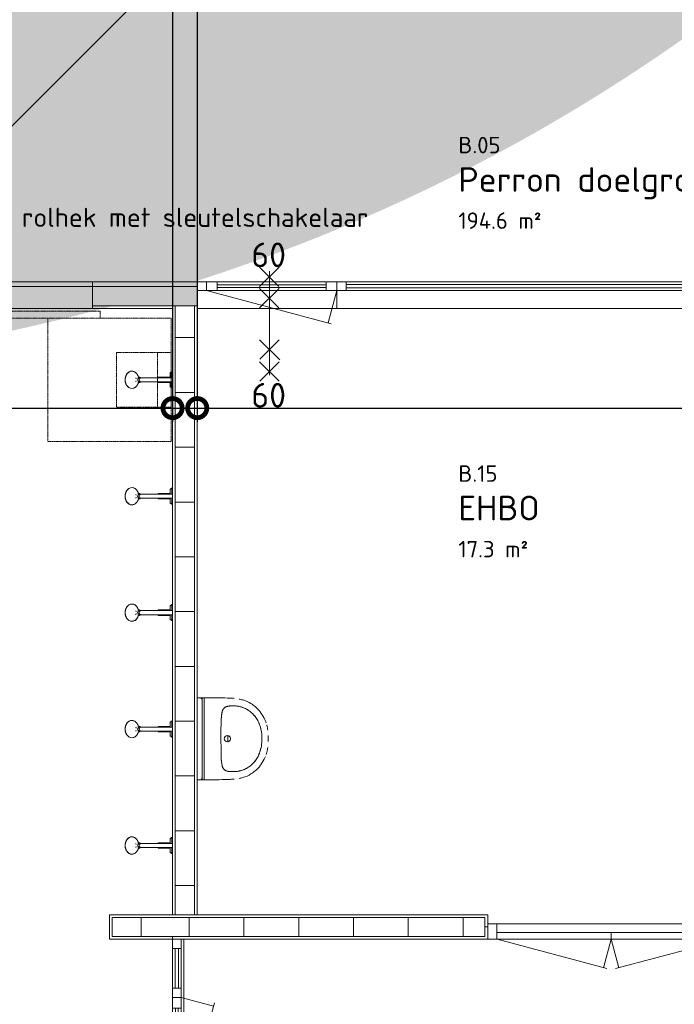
# Model space of a CAD drawing. Header units: millimetres. Extents: x 2016 to 102618, y -16590 to 68005.
# Tile 221 of 256: x 42294 to 47072, y 27026 to 34214. Entities that reach past the tile are written whole.
import ezdxf

# ---------------------------------------------------------------- set-up
doc = ezdxf.new("R2010")
doc.units = ezdxf.units.MM
doc.linetypes.add('dash 2_2', pattern=[4, 2, -2])
doc.linetypes.add('Overhead', pattern=[4, 2.5, -1.5])
for name, color, linetype, lineweight in [('A-ANNO-DIMS', 211, 'Continuous', 9), ('A-AREA-IDEN', 2, 'Continuous', 9), ('A-DETL', 90, 'Continuous', 18), ('A-DETL-GENF', 92, 'Continuous', 13), ('A-DETL-MEDM', 33, 'Continuous', 18), ('A-DOOR', 31, 'Continuous', 13), ('A-FLOR', 192, 'Continuous', 13), ('A-GENM', 13, 'Continuous', 13), ('A-GLAZ-CURT', 52, 'Continuous', 9), ('A-GLAZ-CWMG', 51, 'Continuous', 13), ('A-WALL', 113, 'Continuous', 13), ('A-WALL-FNSH', 113, 'Continuous', 25), ('A-WALL-PATT', 111, 'Continuous', 25), ('G-ANNO-TEXT', 231, 'Continuous', 9), ('I-WALL', 2, 'Continuous', 13), ('P-SANR-FIXT', 6, 'Continuous', 13)]:
    doc.layers.add(name, color=color, linetype=linetype, lineweight=lineweight)
doc.styles.add('ISOCPEUR_2', font='isocpeur.ttf', dxfattribs={"height": 180})
doc.styles.add('ISOCPEUR_3', font='isocpeur.ttf', dxfattribs={"height": 140})
doc.styles.add('ISOCPEUR_4', font='isocpeur.ttf', dxfattribs={"height": 120})
doc.dimstyles.new('00_VCS_maatvoering_1_8', dxfattribs={"dimscale": 304.8, "dimtxt": 179.276612, "dimasz": 0.918635, "dimexe": 0.328084, "dimexo": 0.0625, "dimgap": 0.164042, "dimtad": 1, "dimdec": 0, "dimzin": 0, "dimdsep": 46, "dimtxsty": 'ISOCPEUR_2', "dimblk1": 'DOTSMALL', "dimblk2": 'DOTSMALL', "dimsah": 1, "dimcen": 0.09, "dimdle": 0.328084, "dimadec": 0, "dimazin": 0, "dimtfac": 1, "dimtdec": 4, "dimtix": 1, "dimtmove": 0, "dimatfit": 3, "dimfxl": 0.328084, "dimfxlon": 1, "dimtvp": 1, "dimtolj": 1, "dimtzin": 0, "dimarcsym": 2})

# ---------------------------------------------------------------- blocks, each defined once
blk = doc.blocks.new('SHOWER_MOXIE_BLUETOOTH_17280 - MOXIE-4450684-00 Begane grond')
at = {"layer": 'P-SANR-FIXT'}
for p, q in [((105, 359.7), (105, 350)), ((111.8, 374), (118.2, 370.8)), ((131.8, 370.8), (138.2, 374)), ((145, 350), (145, 359.7)), ((91.7, 358.8), (113.9, 348)), ((110, 346.5), (110, 335.8)), ((136.1, 348), (158.3, 358.8)), ((140, 335.8), (140, 346.5)), ((110, 238.5), (110, 105)), ((140, 105), (140, 238.5)), ((105.2, 170.2), (105.2, 210.2)), ((105.2, 210.2), (109.9, 210.2)), ((109.9, 170.2), (105.2, 170.2)), ((105.2, 170.2), (105.2, 140.1)), ((105.2, 170.2), (109.9, 170.2)), ((140, 210.2), (144.9, 210.2)), ((144.8, 170.2), (140.1, 170.2)), ((140.1, 170.2), (144.8, 170.2)), ((144.9, 210.2), (144.8, 170.2)), ((144.8, 140.1), (144.8, 170.2)), ((66.5, 111.5), (66.5, 105)), ((109.9, 111.5), (66.5, 111.5)), ((75.2, 123.2), (109.8, 123.2)), ((110, 140.1), (105.2, 140.1)), ((105.2, 138.2), (105.2, 123.2)), ((105.2, 138.2), (110, 138.2)), ((108, 140.2), (108, 138.2)), ((125, 105), (110, 105)), ((140, 105), (125, 105)), ((144.8, 140.1), (140.1, 140.1)), ((140.1, 138.2), (144.8, 138.2)), ((183.5, 111.5), (140.2, 111.5)), ((140.3, 123.2), (174.8, 123.2)), ((142, 138.2), (142, 140.2)), ((144.8, 123.2), (144.8, 138.2)), ((183.5, 105), (183.5, 111.5))]:
    blk.add_line(p, q, dxfattribs=at)
at = {"layer": 'P-SANR-FIXT', "flags": 128}
for points in [[(125, 451.2), (122.5, 451.2), (119.9, 451.1), (117.4, 450.9), (114.9, 450.6), (112.4, 450.3), (109.9, 449.8), (107.5, 449.3), (105, 448.7), (102.7, 448), (100.3, 447.3), (98, 446.5), (95.7, 445.6), (93.5, 444.6), (91.3, 443.6), (89.2, 442.5), (87.1, 441.4), (85.1, 440.1), (83.2, 438.9), (81.3, 437.5), (79.5, 436.1), (77.7, 434.6), (76.1, 433.1), (74.5, 431.6), (73, 429.9), (71.6, 428.3), (70.2, 426.6), (69, 424.8), (67.8, 423), (66.8, 421.2), (66.6, 420.9)], [(183.4, 420.9), (182.3, 422.8), (181.2, 424.6), (179.9, 426.3), (178.6, 428), (177.2, 429.7), (175.7, 431.3), (174.2, 432.9), (172.5, 434.4), (170.8, 435.9), (169, 437.3), (167.1, 438.7), (165.2, 439.9), (163.2, 441.2), (161.1, 442.4), (159, 443.5), (156.9, 444.5), (154.6, 445.5), (152.4, 446.4), (150.1, 447.2), (147.7, 447.9), (145.3, 448.6), (142.9, 449.2), (140.5, 449.7), (138, 450.2), (135.5, 450.6), (133, 450.8), (130.5, 451.1), (127.9, 451.2), (125.4, 451.2), (125, 451.2)], [(80.1, 367), (78.4, 368.4), (76.7, 369.9), (75.2, 371.5), (73.7, 373.1), (72.3, 374.7), (71, 376.4), (69.8, 378.1), (68.7, 379.8), (67.6, 381.6), (67.5, 381.9)], [(93.9, 358.6), (91.7, 359.6), (89.6, 360.7), (87.6, 361.8), (85.7, 363)], [(164.2, 362.9), (162.7, 362), (160.7, 360.9), (158.6, 359.8), (156.5, 358.7)], [(182.5, 381.9), (181.5, 380.1), (180.4, 378.4), (179.2, 376.6), (177.9, 375), (176.5, 373.3), (175.1, 371.7), (173.5, 370.2), (171.9, 368.7), (170.2, 367.2)], [(105, 350), (105, 349.3), (105.1, 348.6), (105.2, 348), (105.3, 347.3), (105.4, 346.7), (105.6, 346), (105.8, 345.4), (106.1, 344.7), (106.4, 344.1), (106.7, 343.5), (107, 342.9), (107.4, 342.3), (107.8, 341.8), (108.2, 341.2), (108.6, 340.7), (109.1, 340.1), (109.6, 339.6), (110.1, 339.1)], [(110, 335.8), (110, 332.7), (110, 329.4), (110, 326), (110, 322.4), (110, 318.7), (110, 314.8), (110, 310.9), (110, 306.8), (110, 302.6), (110, 298.4), (110, 294), (110, 289.5), (110, 285), (110, 280.3), (110, 275.6), (110, 270.9), (110, 266.1), (110, 261.3), (110, 256.4), (110, 251.5), (110, 246.5), (110, 241.6), (110, 238.5)], [(125, 358.4), (124.4, 358.4), (123.8, 358.4), (123.2, 358.3), (122.7, 358.2), (122.1, 358.2), (121.5, 358.1), (120.9, 357.9), (120.4, 357.8), (119.8, 357.6), (119.2, 357.5), (118.7, 357.3), (118.2, 357.1), (117.6, 356.8), (117.1, 356.6), (116.6, 356.3), (116.1, 356.1), (115.6, 355.8), (115.2, 355.5), (114.7, 355.1), (114.3, 354.8), (113.8, 354.4), (113.6, 354.2)], [(136.4, 354.2), (136, 354.6), (135.6, 354.9), (135.1, 355.3), (134.7, 355.6), (134.2, 355.9), (133.7, 356.2), (133.2, 356.4), (132.7, 356.7), (132.2, 356.9), (131.6, 357.2), (131.1, 357.4), (130.5, 357.5), (130, 357.7), (129.4, 357.9), (128.9, 358), (128.3, 358.1), (127.7, 358.2), (127.1, 358.3), (126.5, 358.3), (126, 358.4), (125.4, 358.4), (125, 358.4)], [(140, 238.5), (140, 243.4), (140, 248.4), (140, 253.3), (140, 258.2), (140, 263.1), (140, 267.9), (140, 272.7), (140, 277.4), (140, 282.1), (140, 286.7), (140, 291.2), (140, 295.6), (140, 300), (140, 304.2), (140, 308.4), (140, 312.4), (140, 316.3), (140, 320.1), (140, 323.7), (140, 327.3), (140, 330.6), (140, 333.9), (140, 335.8)], [(140.2, 339.5), (140.8, 340), (141.2, 340.5), (141.7, 341.1), (142.1, 341.6), (142.5, 342.2), (142.9, 342.8), (143.3, 343.3), (143.6, 344), (143.9, 344.6), (144.1, 345.2), (144.3, 345.8), (144.5, 346.5), (144.7, 347.1), (144.8, 347.8), (144.9, 348.5), (145, 349.1), (145, 349.8), (145, 350)], [(66.5, 111.5), (74.6, 122.5), (75.2, 123.2)], [(174.8, 123.2), (182.9, 112.2), (183.5, 111.5)]]:
    blk.add_lwpolyline(points, dxfattribs=at)
at = {"layer": 'P-SANR-FIXT'}
for centre, major_axis, start_param, end_param in [((125, 401.3), (-63.5, 0), 4.712389, 7.442161), ((125, 401.3), (63.5, 0), 5.12421, 7.853982), ((125, 401.3), (62.6, 0), 2.917193, 2.941068), ((125, 401.3), (62.6, 0), 3.342118, 3.403978), ((125, 401.3), (39.5, 0), 4.322798, 4.381145), ((125, 348.7), (-15, 0), 4.712389, 6.283185), ((125, 348.7), (15, 0), 0, 1.570796), ((125, 401.3), (39.5, 0), 5.030399, 5.068141), ((125, 401.3), (62.6, 0), 6.020799, 6.08266), ((125, 401.3), (62.6, 0), 0.200525, 0.224399), ((125, 346.5), (-15, 0), 4.712389, 6.283185), ((125, 335.8), (-15, 0), 4.712389, 6.283185), ((125, 346.5), (-15, 0), 3.141593, 4.712389), ((125, 335.8), (15, 0), 0, 1.570796)]:
    blk.add_ellipse(centre, major_axis=major_axis, ratio=0.786454, start_param=start_param, end_param=end_param, dxfattribs=at)
blk = doc.blocks.new('SHOWER_MOXIE_BLUETOOTH_17280 - MOXIE-V235-00 Begane grond')
at = {"layer": 'P-SANR-FIXT'}
for p, q in [((105, 359.7), (105, 350)), ((111.8, 374), (118.2, 370.8)), ((131.8, 370.8), (137.8, 373.8)), ((145, 350), (145, 359.7)), ((91.7, 358.8), (113.9, 348)), ((110, 346.5), (110, 335.8)), ((136.1, 348), (158.3, 358.8)), ((140, 335.8), (140, 346.5)), ((110, 238.5), (110, 105)), ((140, 105), (140, 238.5)), ((105.2, 170.2), (105.2, 210.2)), ((105.2, 210.2), (109.9, 210.2)), ((109.9, 170.2), (105.2, 170.2)), ((105.2, 170.2), (105.2, 140.1)), ((105.2, 170.2), (109.9, 170.2)), ((140, 210.2), (144.9, 210.2)), ((144.8, 170.2), (140.1, 170.2)), ((140.1, 170.2), (144.8, 170.2)), ((144.9, 210.2), (144.8, 170.2)), ((144.8, 140.1), (144.8, 170.2)), ((66.5, 111.5), (66.5, 105)), ((109.9, 111.5), (66.5, 111.5)), ((75.2, 123.2), (109.8, 123.2)), ((110, 140.1), (105.2, 140.1)), ((105.2, 138.2), (105.2, 123.2)), ((105.2, 138.2), (110, 138.2)), ((108, 140.2), (108, 138.2)), ((125, 105), (110, 105)), ((140, 105), (125, 105)), ((144.8, 140.1), (140.1, 140.1)), ((140.1, 138.2), (144.8, 138.2)), ((183.5, 111.5), (140.2, 111.5)), ((140.3, 123.2), (174.8, 123.2)), ((142, 138.2), (142, 140.2)), ((144.8, 123.2), (144.8, 138.2)), ((183.5, 105), (183.5, 111.5))]:
    blk.add_line(p, q, dxfattribs=at)
at = {"layer": 'P-SANR-FIXT', "flags": 128}
for points in [[(125, 451.2), (122.5, 451.2), (119.9, 451.1), (117.4, 450.9), (114.9, 450.6), (112.4, 450.3), (109.9, 449.8), (107.5, 449.3), (105, 448.7), (102.7, 448), (100.3, 447.3), (98, 446.5), (95.7, 445.6), (93.5, 444.6), (91.3, 443.6), (89.2, 442.5), (87.1, 441.4), (85.1, 440.1), (83.2, 438.9), (81.3, 437.5), (79.5, 436.1), (77.7, 434.6), (76.1, 433.1), (74.5, 431.6), (73, 429.9), (71.6, 428.3), (70.2, 426.6), (69, 424.8), (67.8, 423), (66.8, 421.2), (66.6, 420.9)], [(183.4, 420.9), (182.3, 422.8), (181.2, 424.6), (179.9, 426.3), (178.6, 428), (177.2, 429.7), (175.7, 431.3), (174.2, 432.9), (172.5, 434.4), (170.8, 435.9), (169, 437.3), (167.1, 438.7), (165.2, 439.9), (163.2, 441.2), (161.1, 442.4), (159, 443.5), (156.9, 444.5), (154.6, 445.5), (152.4, 446.4), (150.1, 447.2), (147.7, 447.9), (145.3, 448.6), (142.9, 449.2), (140.5, 449.7), (138, 450.2), (135.5, 450.6), (133, 450.8), (130.5, 451.1), (127.9, 451.2), (125.4, 451.2), (125, 451.2)], [(80.1, 367), (78.4, 368.4), (76.7, 369.9), (75.2, 371.5), (73.7, 373.1), (72.3, 374.7), (71, 376.4), (69.8, 378.1), (68.7, 379.8), (67.6, 381.6), (67.5, 381.9)], [(93.9, 358.6), (91.7, 359.6), (89.6, 360.7), (87.6, 361.8), (85.7, 363)], [(164.2, 362.9), (162.7, 362), (160.7, 360.9), (158.6, 359.8), (156.5, 358.7)], [(182.5, 381.9), (181.5, 380.1), (180.4, 378.4), (179.2, 376.6), (177.9, 375), (176.5, 373.3), (175.1, 371.7), (173.5, 370.2), (171.9, 368.7), (170.2, 367.2)], [(105, 350), (105, 349.3), (105.1, 348.6), (105.2, 348), (105.3, 347.3), (105.4, 346.7), (105.6, 346), (105.8, 345.4), (106.1, 344.7), (106.4, 344.1), (106.7, 343.5), (107, 342.9), (107.4, 342.3), (107.8, 341.8), (108.2, 341.2), (108.6, 340.7), (109.1, 340.1), (109.6, 339.6), (110.1, 339.1)], [(110, 335.8), (110, 332.7), (110, 329.4), (110, 326), (110, 322.4), (110, 318.7), (110, 314.8), (110, 310.9), (110, 306.8), (110, 302.6), (110, 298.4), (110, 294), (110, 289.5), (110, 285), (110, 280.3), (110, 275.6), (110, 270.9), (110, 266.1), (110, 261.3), (110, 256.4), (110, 251.5), (110, 246.5), (110, 241.6), (110, 238.5)], [(125, 358.4), (124.4, 358.4), (123.8, 358.4), (123.2, 358.3), (122.7, 358.2), (122.1, 358.2), (121.5, 358.1), (120.9, 357.9), (120.4, 357.8), (119.8, 357.6), (119.2, 357.5), (118.7, 357.3), (118.2, 357.1), (117.6, 356.8), (117.1, 356.6), (116.6, 356.3), (116.1, 356.1), (115.6, 355.8), (115.2, 355.5), (114.7, 355.1), (114.3, 354.8), (113.8, 354.4), (113.6, 354.2)], [(136.4, 354.2), (136, 354.6), (135.6, 354.9), (135.1, 355.3), (134.7, 355.6), (134.2, 355.9), (133.7, 356.2), (133.2, 356.4), (132.7, 356.7), (132.2, 356.9), (131.6, 357.2), (131.1, 357.4), (130.5, 357.5), (130, 357.7), (129.4, 357.9), (128.9, 358), (128.3, 358.1), (127.7, 358.2), (127.1, 358.3), (126.5, 358.3), (126, 358.4), (125.4, 358.4), (125, 358.4)], [(140, 238.5), (140, 243.4), (140, 248.4), (140, 253.3), (140, 258.2), (140, 263.1), (140, 267.9), (140, 272.7), (140, 277.4), (140, 282.1), (140, 286.7), (140, 291.2), (140, 295.6), (140, 300), (140, 304.2), (140, 308.4), (140, 312.4), (140, 316.3), (140, 320.1), (140, 323.7), (140, 327.3), (140, 330.6), (140, 333.9), (140, 335.8)], [(140.2, 339.5), (140.8, 340), (141.2, 340.5), (141.7, 341.1), (142.1, 341.6), (142.5, 342.2), (142.9, 342.8), (143.3, 343.3), (143.6, 344), (143.9, 344.6), (144.1, 345.2), (144.3, 345.8), (144.5, 346.5), (144.7, 347.1), (144.8, 347.8), (144.9, 348.5), (145, 349.1), (145, 349.8), (145, 350)], [(66.5, 111.5), (74.6, 122.5), (75.2, 123.2)], [(174.8, 123.2), (182.9, 112.2), (183.5, 111.5)]]:
    blk.add_lwpolyline(points, dxfattribs=at)
at = {"layer": 'P-SANR-FIXT'}
for centre, major_axis, start_param, end_param in [((125, 401.3), (-63.5, 0), 4.712389, 7.442161), ((125, 401.3), (63.5, 0), 5.12421, 7.853982), ((125, 401.3), (62.6, 0), 2.917193, 2.941068), ((125, 401.3), (62.6, 0), 3.342118, 3.403978), ((125, 401.3), (39.5, 0), 4.322798, 4.381145), ((125, 348.7), (-15, 0), 4.712389, 6.283185), ((125, 348.7), (15, 0), 0, 1.570796), ((125, 401.3), (62.6, 0), 6.020799, 6.08266), ((125, 401.3), (62.6, 0), 0.200525, 0.224399), ((125, 346.5), (-15, 0), 4.712389, 6.283185), ((125, 335.8), (-15, 0), 4.712389, 6.283185), ((125, 346.5), (-15, 0), 3.141593, 4.712389), ((125, 335.8), (15, 0), 0, 1.570796)]:
    blk.add_ellipse(centre, major_axis=major_axis, ratio=0.786454, start_param=start_param, end_param=end_param, dxfattribs=at)
blk = doc.blocks.new('SHOWER_MOXIE_BLUETOOTH_17280 - MOXIE-V236-00 Begane grond')
at = {"layer": 'P-SANR-FIXT'}
for p, q in [((105, 359.7), (105, 350)), ((111.1, 374.3), (118.2, 370.8)), ((131.8, 370.8), (138.2, 374)), ((145, 350), (145, 359.7)), ((91.7, 358.8), (113.9, 348)), ((110, 346.5), (110, 335.8)), ((136.1, 348), (158.3, 358.8)), ((140, 335.8), (140, 346.5)), ((110, 238.5), (110, 105)), ((140, 105), (140, 238.5)), ((105.2, 170.2), (105.2, 210.2)), ((105.2, 210.2), (109.9, 210.2)), ((109.9, 170.2), (105.2, 170.2)), ((105.2, 170.2), (105.2, 140.1)), ((105.2, 170.2), (109.9, 170.2)), ((140, 210.2), (144.9, 210.2)), ((144.8, 170.2), (140.1, 170.2)), ((140.1, 170.2), (144.8, 170.2)), ((144.9, 210.2), (144.8, 170.2)), ((144.8, 140.1), (144.8, 170.2)), ((66.5, 111.5), (66.5, 105)), ((109.9, 111.5), (66.5, 111.5)), ((75.2, 123.2), (109.8, 123.2)), ((110, 140.1), (105.2, 140.1)), ((105.2, 138.2), (105.2, 123.2)), ((105.2, 138.2), (110, 138.2)), ((108, 140.2), (108, 138.2)), ((125, 105), (110, 105)), ((140, 105), (125, 105)), ((144.8, 140.1), (140.1, 140.1)), ((140.1, 138.2), (144.8, 138.2)), ((183.5, 111.5), (140.2, 111.5)), ((140.3, 123.2), (174.8, 123.2)), ((142, 138.2), (142, 140.2)), ((144.8, 123.2), (144.8, 138.2)), ((183.5, 105), (183.5, 111.5))]:
    blk.add_line(p, q, dxfattribs=at)
at = {"layer": 'P-SANR-FIXT', "flags": 128}
for points in [[(125, 451.2), (122.5, 451.2), (119.9, 451.1), (117.4, 450.9), (114.9, 450.6), (112.4, 450.3), (109.9, 449.8), (107.5, 449.3), (105, 448.7), (102.7, 448), (100.3, 447.3), (98, 446.5), (95.7, 445.6), (93.5, 444.6), (91.3, 443.6), (89.2, 442.5), (87.1, 441.4), (85.1, 440.1), (83.2, 438.9), (81.3, 437.5), (79.5, 436.1), (77.7, 434.6), (76.1, 433.1), (74.5, 431.6), (73, 429.9), (71.6, 428.3), (70.2, 426.6), (69, 424.8), (67.8, 423), (66.8, 421.2), (66.6, 420.9)], [(183.4, 420.9), (182.3, 422.8), (181.2, 424.6), (179.9, 426.3), (178.6, 428), (177.2, 429.7), (175.7, 431.3), (174.2, 432.9), (172.5, 434.4), (170.8, 435.9), (169, 437.3), (167.1, 438.7), (165.2, 439.9), (163.2, 441.2), (161.1, 442.4), (159, 443.5), (156.9, 444.5), (154.6, 445.5), (152.4, 446.4), (150.1, 447.2), (147.7, 447.9), (145.3, 448.6), (142.9, 449.2), (140.5, 449.7), (138, 450.2), (135.5, 450.6), (133, 450.8), (130.5, 451.1), (127.9, 451.2), (125.4, 451.2), (125, 451.2)], [(80.1, 367), (78.4, 368.4), (76.7, 369.9), (75.2, 371.5), (73.7, 373.1), (72.3, 374.7), (71, 376.4), (69.8, 378.1), (68.7, 379.8), (67.6, 381.6), (67.5, 381.9)], [(93.9, 358.6), (91.7, 359.6), (89.6, 360.7), (87.6, 361.8), (85.7, 363)], [(164.2, 362.9), (162.7, 362), (160.7, 360.9), (158.6, 359.8), (156.5, 358.7)], [(182.5, 381.9), (181.5, 380.1), (180.4, 378.4), (179.2, 376.6), (177.9, 375), (176.5, 373.3), (175.1, 371.7), (173.5, 370.2), (171.9, 368.7), (170.2, 367.2)], [(105, 350), (105, 349.3), (105.1, 348.6), (105.2, 348), (105.3, 347.3), (105.4, 346.7), (105.6, 346), (105.8, 345.4), (106.1, 344.7), (106.4, 344.1), (106.7, 343.5), (107, 342.9), (107.4, 342.3), (107.8, 341.8), (108.2, 341.2), (108.6, 340.7), (109.1, 340.1), (109.6, 339.6), (110.1, 339.1)], [(110, 335.8), (110, 332.7), (110, 329.4), (110, 326), (110, 322.4), (110, 318.7), (110, 314.8), (110, 310.9), (110, 306.8), (110, 302.6), (110, 298.4), (110, 294), (110, 289.5), (110, 285), (110, 280.3), (110, 275.6), (110, 270.9), (110, 266.1), (110, 261.3), (110, 256.4), (110, 251.5), (110, 246.5), (110, 241.6), (110, 238.5)], [(125, 358.4), (124.4, 358.4), (123.8, 358.4), (123.2, 358.3), (122.7, 358.2), (122.1, 358.2), (121.5, 358.1), (120.9, 357.9), (120.4, 357.8), (119.8, 357.6), (119.2, 357.5), (118.7, 357.3), (118.2, 357.1), (117.6, 356.8), (117.1, 356.6), (116.6, 356.3), (116.1, 356.1), (115.6, 355.8), (115.2, 355.5), (114.7, 355.1), (114.3, 354.8), (113.8, 354.4), (113.6, 354.2)], [(136.4, 354.2), (136, 354.6), (135.6, 354.9), (135.1, 355.3), (134.7, 355.6), (134.2, 355.9), (133.7, 356.2), (133.2, 356.4), (132.7, 356.7), (132.2, 356.9), (131.6, 357.2), (131.1, 357.4), (130.5, 357.5), (130, 357.7), (129.4, 357.9), (128.9, 358), (128.3, 358.1), (127.7, 358.2), (127.1, 358.3), (126.5, 358.3), (126, 358.4), (125.4, 358.4), (125, 358.4)], [(140, 238.5), (140, 243.4), (140, 248.4), (140, 253.3), (140, 258.2), (140, 263.1), (140, 267.9), (140, 272.7), (140, 277.4), (140, 282.1), (140, 286.7), (140, 291.2), (140, 295.6), (140, 300), (140, 304.2), (140, 308.4), (140, 312.4), (140, 316.3), (140, 320.1), (140, 323.7), (140, 327.3), (140, 330.6), (140, 333.9), (140, 335.8)], [(140.2, 339.5), (140.8, 340), (141.2, 340.5), (141.7, 341.1), (142.1, 341.6), (142.5, 342.2), (142.9, 342.8), (143.3, 343.3), (143.6, 344), (143.9, 344.6), (144.1, 345.2), (144.3, 345.8), (144.5, 346.5), (144.7, 347.1), (144.8, 347.8), (144.9, 348.5), (145, 349.1), (145, 349.8), (145, 350)], [(66.5, 111.5), (74.6, 122.5), (75.2, 123.2)], [(174.8, 123.2), (182.9, 112.2), (183.5, 111.5)]]:
    blk.add_lwpolyline(points, dxfattribs=at)
at = {"layer": 'P-SANR-FIXT'}
for centre, major_axis, start_param, end_param in [((125, 401.3), (-63.5, 0), 4.712389, 7.442161), ((125, 401.3), (63.5, 0), 5.12421, 7.853982), ((125, 401.3), (62.6, 0), 2.917193, 2.941068), ((125, 401.3), (62.6, 0), 3.342118, 3.403978), ((125, 348.7), (-15, 0), 4.712389, 6.283185), ((125, 401.3), (39.5, 0), 4.344506, 4.381145), ((125, 348.7), (15, 0), 0, 1.570796), ((125, 401.3), (39.5, 0), 5.030399, 5.068141), ((125, 401.3), (62.6, 0), 6.020799, 6.08266), ((125, 401.3), (62.6, 0), 0.200525, 0.224399), ((125, 346.5), (-15, 0), 4.712389, 6.283185), ((125, 335.8), (-15, 0), 4.712389, 6.283185), ((125, 346.5), (-15, 0), 3.141593, 4.712389), ((125, 335.8), (15, 0), 0, 1.570796)]:
    blk.add_ellipse(centre, major_axis=major_axis, ratio=0.786454, start_param=start_param, end_param=end_param, dxfattribs=at)
blk = doc.blocks.new('System Panel - 31_VCS_glas_25mm-4515599-00 Begane grond')
at = {"layer": 'A-GLAZ-CURT'}
for p, q in [((-1383, 12.5), (1383, 12.5)), ((-1383, -12.5), (-1383, 12.5)), ((1383, -12.5), (1383, 12.5)), ((1383, -12.5), (-1383, -12.5))]:
    blk.add_line(p, q, dxfattribs=at)
blk = doc.blocks.new('Rectangular Mullion - aluminium kozijn_RT62_68mm-4458262-00 Begane grond')
at = {"layer": 'A-GLAZ-CWMG'}
for p, q in [((0, 31), (-68, 31)), ((-68, 31), (-68, -31)), ((0, 31), (0, -31)), ((-68, -31), (0, -31))]:
    blk.add_line(p, q, dxfattribs=at)
blk = doc.blocks.new('Rectangular Mullion - aluminium kozijn_RT62_68mm-4515601-00 Begane grond')
at = {"layer": 'A-GLAZ-CWMG'}
for p, q in [((47442, 32300), (44676, 32300)), ((47442, 32238), (44676, 32238))]:
    blk.add_line(p, q, dxfattribs=at)
blk = doc.blocks.new('30_VCS_DO_opening - 1760 x 2380mm-4523964-00 Begane grond')
at = {"layer": 'A-DETL-GENF', "linetype": 'Overhead', "lineweight": 5}
for p, q in [((871.8, 80), (-888.2, 80)), ((-888.2, -80), (871.8, -80))]:
    blk.add_line(p, q, dxfattribs=at)
at = {"layer": 'A-DETL-MEDM'}
for p, q in [((-888.2, 80), (-888.2, -80)), ((871.8, -80), (871.8, 80))]:
    blk.add_line(p, q, dxfattribs=at)
blk = doc.blocks.new('79_VCS_PF_wastafel-60-Arco-Sphinx-300 - 79_VCS_PF_wastafel-60-Arco-Sphinx-300-V304-00 Begane grond')
at = {"layer": 'A-GENM', "lineweight": 5}
for p, q in [((-299.6, 0), (-299.6, -37)), ((-299.6, -50.2), (-299.6, -37)), ((-299.6, -70.2), (-299.6, -50.2)), ((-299.6, -50.2), (-299.6, -50.2)), ((-299.6, -50.2), (-294.6, -50.2)), ((-294.6, -50.2), (-299.6, -50.2)), ((-299.6, -79.4), (-299.6, -70.2)), ((299.1, -36.2), (-299.4, -36.2)), ((294.3, -50.2), (-294.6, -50.2)), ((299.3, -50.2), (294.3, -50.2)), ((299.3, -37), (299.3, 0)), ((299.3, -37), (299.3, -50.2)), ((299.3, -50.2), (299.3, -70.2)), ((299.3, -70.2), (299.3, -79.4)), ((-22.5, -224), (0, -224)), ((0, -224), (22.5, -224))]:
    blk.add_line(p, q, dxfattribs=at)
at = {"layer": 'A-GENM', "lineweight": 5, "flags": 128}
for points in [[(-239.5, -236), (-239.2, -232.9), (-238.8, -229.7), (-238.2, -226.6), (-237.6, -223.6), (-236.8, -220.5), (-235.8, -217.5), (-234.8, -214.5), (-233.6, -211.6), (-232.3, -208.7), (-230.9, -205.9), (-230.8, -205.6)], [(-230.8, -205.6), (-230, -204.1), (-229.1, -202.6), (-228.1, -201.1), (-227.1, -199.7), (-226, -198.3), (-224.9, -197), (-223.7, -195.7), (-222.5, -194.4), (-221.2, -193.2), (-219.9, -192.1), (-218.5, -191), (-217.1, -190), (-215.6, -189), (-214.1, -188.1), (-212.6, -187.2), (-211.1, -186.5), (-209.5, -185.7), (-207.8, -185.1), (-206.2, -184.5), (-204.5, -183.9), (-202.9, -183.5), (-201.1, -183.1), (-200.8, -183)], [(-200.8, -183), (-181.9, -179.5), (-169.3, -177.6)], [(-169.3, -177.6), (-153.9, -175.8), (-138.5, -174.7), (-128.3, -174.2)], [(-128.3, -174.2), (47, -172.6), (128, -174.2)], [(128, -174.2), (143.5, -175), (158.9, -176.4), (169, -177.6)], [(169, -177.6), (188, -180.6), (200.5, -183)], [(200.5, -183), (202.2, -183.4), (203.9, -183.8), (205.6, -184.4), (207.2, -184.9), (208.8, -185.6), (210.4, -186.3), (212, -187.1), (213.5, -187.9), (215, -188.8), (216.5, -189.8), (217.9, -190.8), (219.3, -191.9), (220.6, -193), (221.9, -194.2), (223.2, -195.4), (224.4, -196.7), (225.5, -198), (226.6, -199.4), (227.6, -200.8), (228.6, -202.3), (229.5, -203.8), (230.3, -205.3), (230.5, -205.6)], [(230.5, -205.6), (231.9, -208.4), (233.2, -211.3), (234.4, -214.2), (235.4, -217.2), (236.4, -220.2), (237.2, -223.3), (237.9, -226.3), (238.4, -229.4), (238.9, -232.6), (239.2, -235.7), (239.2, -236)], [(-239.5, -281), (-240.2, -269.4), (-240.4, -257.7), (-240.1, -246.1), (-239.5, -236)], [(-235.9, -306.4), (-237.3, -298.7), (-238.5, -291), (-239.4, -283.2), (-239.5, -281)], [(239.2, -281), (238.5, -288.8), (237.4, -296.6), (236, -304.3), (235.6, -306.4)], [(239.2, -236), (239.9, -247.6), (240.1, -259.3), (239.8, -270.9), (239.2, -281)], [(-220.2, -351.9), (-223.5, -344.8), (-226.5, -337.6), (-229.2, -330.3), (-231.7, -322.8), (-233.8, -315.3), (-235.6, -307.6), (-235.9, -306.4)], [(-175.4, -411.3), (-181.2, -406), (-186.6, -400.4), (-191.9, -394.6), (-196.9, -388.6), (-201.7, -382.4), (-206.3, -376), (-210.5, -369.4), (-214.5, -362.7), (-218.3, -355.8), (-220.2, -351.9)], [(219.9, -351.9), (216.3, -358.9), (212.4, -365.7), (208.3, -372.4), (203.9, -378.9), (199.3, -385.2), (194.4, -391.3), (189.2, -397.2), (183.9, -402.9), (178.3, -408.4), (175.1, -411.3)], [(235.6, -306.4), (233.8, -314), (231.7, -321.6), (229.3, -329.1), (226.7, -336.4), (223.7, -343.7), (220.4, -350.8), (219.9, -351.9)], [(-96.4, -457), (-104.7, -454.1), (-112.8, -450.9), (-120.8, -447.4), (-128.7, -443.6), (-136.3, -439.5), (-143.9, -435), (-151.2, -430.3), (-158.4, -425.3), (-165.3, -420), (-172, -414.4), (-175.4, -411.3)], [(175.1, -411.3), (168.5, -417.1), (161.7, -422.5), (154.7, -427.7), (147.4, -432.6), (140, -437.2), (132.4, -441.5), (124.6, -445.5), (116.7, -449.1), (108.6, -452.5), (100.4, -455.5), (96.1, -457)], [(96.1, -457), (84.1, -460.6), (72, -463.7), (59.8, -466.4), (47.5, -468.5), (35.1, -470.2), (22.7, -471.3), (10.2, -472), (-2.3, -472.2), (-14.8, -471.8), (-27.3, -471), (-39.7, -469.7), (-52.1, -467.8), (-64.3, -465.5), (-76.5, -462.7), (-88.6, -459.4), (-96.4, -457)]]:
    blk.add_lwpolyline(points, dxfattribs=at)
at = {"layer": 'A-GENM', "lineweight": 5}
for centre, radius, start, end in [((4370.8, -79.4), 4670.5, 180, 182), ((-4371.2, -79.4), 4670.5, 358, 360), ((-160.9, -242.1), 78.9, 152.43162, 175.56838), ((-192, -225.8), 43.7, 142.02659, 152.43162), ((-192, -225.8), 43.7, 101.56838, 111.97341), ((-104.2, -655.2), 482, 97.76826, 101.56838), ((-117, -560.8), 386.8, 91.6758, 97.76826), ((-0.2, -4555.7), 4383.4, 91.41088, 91.6758), ((0, -220), 23, 360, 180), ((-0.2, -4555.7), 4383.4, 88.3242, 88.58912), ((116.7, -560.8), 386.8, 82.23174, 88.3242), ((103.8, -655.2), 482, 78.43162, 82.23174), ((191.7, -225.8), 43.7, 68.02659, 78.43162), ((191.7, -225.8), 43.7, 27.56838, 37.97341), ((160.6, -242.1), 78.9, 4.43162, 27.56838), ((116.1, -227.9), 413.1, 182, 185.93857), ((50.8, -258.5), 291.2, 175.56838, 184.43162), ((-44.2, -265.9), 195.9, 184.43162, 191.9409), ((0, -220), 23, 180, 0), ((43.9, -265.9), 195.9, 348.0591, 355.56838), ((-51.1, -258.5), 291.2, 355.56838, 4.43162), ((-116.4, -227.9), 413.1, 354.06143, 358), ((116.1, -227.9), 413.1, 190.73589, 194.67446), ((-88.8, -281.6), 201.3, 194.67446, 213.32554), ((-44.2, -265.9), 195.9, 191.9409, 206.0591), ((-44.2, -265.9), 195.9, 206.0591, 211.04993), ((43.9, -265.9), 195.9, 328.95007, 333.9409), ((43.9, -265.9), 195.9, 333.9409, 348.0591), ((88.5, -281.6), 201.3, 326.67446, 345.32554), ((-116.4, -227.9), 413.1, 345.32554, 349.26411), ((88.1, -165.2), 413.1, 213.32554, 218.67446), ((-95.5, -312.2), 177.9, 218.67446, 235.32554), ((-44.2, -265.9), 195.9, 222.95007, 227.9409), ((-29.1, -249.2), 218.4, 227.9409, 233.97045), ((28.8, -249.2), 218.4, 307.32975, 312.0591), ((43.9, -265.9), 195.9, 312.0591, 317.04993), ((95.2, -312.2), 177.9, 304.67446, 321.32554), ((-88.4, -165.2), 413.1, 321.32554, 326.67446), ((138.6, 26.2), 589.3, 235.32554, 240.67446), ((-47.6, -305.3), 209.2, 240.67446, 246.85892), ((-47.6, -305.3), 209.2, 251, 261.32554), ((-29.1, -249.2), 218.4, 247.32975, 252.0591), ((-0.2, -159.7), 312.5, 252.0591, 256.54433), ((-0.2, -159.7), 312.5, 283.45567, 287.9409), ((28.8, -249.2), 218.4, 287.9409, 293.97045), ((47.3, -305.3), 209.2, 289, 299.32554), ((-138.9, 26.2), 589.3, 299.32554, 304.67446), ((-0.2, 5.6), 523.7, 261.32554, 263.02264), ((-0.2, 5.6), 523.7, 267.85099, 272.59208), ((-0.2, 5.6), 523.7, 276.97736, 278.67446), ((47.3, -305.3), 209.2, 278.67446, 284.85892)]:
    blk.add_arc(centre, radius, start, end, dxfattribs=at)
for points in [[(-299.6, -37), (-299.6, -36.8), (-299.6, -36.5), (-299.5, -36.3), (-299.4, -36.2)], [(299.1, -36.2), (299.2, -36.3), (299.3, -36.5), (299.3, -36.8), (299.3, -37)]]:
    blk.add_open_spline(points, degree=3, dxfattribs=at)
for points, knots in [([(-299.4, -36.2), (-299.3, -36.1), (-299.1, -35.8), (-298.7, -35.4), (-298.1, -34.9), (-297.6, -34.4), (-297.2, -34), (-296.9, -33.6), (-296.5, -33.3), (-296.2, -32.9), (-295.8, -32.6), (-295.4, -32.1), (-294.7, -31.5), (-294, -30.7), (-292.9, -29.7), (-292.2, -28.9), (-291.6, -28.4)], [0, 0, 0, 0, 0.083333, 0.166667, 0.25, 0.333333, 0.375, 0.416667, 0.458333, 0.5, 0.541667, 0.583333, 0.666667, 0.75, 0.833333, 1, 1, 1, 1]), ([(291.3, -28.4), (291.8, -28.9), (292.9, -29.9), (294.2, -31.2), (295, -32.1), (295.5, -32.6), (295.9, -32.9), (296.2, -33.3), (296.6, -33.6), (296.9, -34), (297.2, -34.3), (297.5, -34.6), (297.8, -34.9), (298.1, -35.1), (298.4, -35.5), (298.8, -35.8), (299, -36.1), (299.1, -36.2)], [0, 0, 0, 0, 0.166667, 0.333333, 0.416667, 0.458333, 0.5, 0.541667, 0.583333, 0.625, 0.666667, 0.708333, 0.75, 0.791667, 0.833333, 0.916667, 1, 1, 1, 1])]:
    blk.add_open_spline(points, degree=3, knots=knots, dxfattribs=at)
blk = doc.blocks.new('31_VCS_CWP_vliesgevel_deur_enkel_glaspaneel - merk-4512734-00 Begane grond')
at = {"layer": 'A-GENM'}
for p, q in [((-475, 31), (-411.4, 268.5)), ((475, 31), (-435.5, 275))]:
    blk.add_line(p, q, dxfattribs=at)
at = {"layer": 'A-GLAZ-CURT', "lineweight": 18}
for p, q in [((-398, 31), (-475, 31)), ((-475, 31), (-475, -31)), ((-398, 31), (398, 31)), ((-398, 31), (-398, -31)), ((475, 31), (398, 31)), ((398, 31), (398, -31)), ((475, 31), (475, -31)), ((-475, -31), (-398, -31)), ((398, -31), (-398, -31)), ((398, -31), (475, -31))]:
    blk.add_line(p, q, dxfattribs=at)
at = {"layer": 'A-GLAZ-CURT', "lineweight": 13}
for p, q in [((-398, 10.5), (398, 10.5)), ((-398, -10.5), (-398, 10.5)), ((398, -10.5), (398, 10.5)), ((398, -10.5), (-398, -10.5))]:
    blk.add_line(p, q, dxfattribs=at)
blk = doc.blocks.new('32_VO deur dubbel - vo 9002-4455389-00 Begane grond')
at = {"layer": 'A-DOOR', "lineweight": 5}
for p, q in [((-780, -90), (-780, 24)), ((-780, 24), (-713, 24)), ((-713, 24), (-713, -90)), ((953, -90), (953, 24)), ((953, 24), (1020, 24)), ((1020, 24), (1020, -90)), ((-713, -40), (120, -40)), ((-713, -90), (-713, -40)), ((120, -40), (953, -40)), ((120, -90), (120, -40)), ((120, -40), (120, -90)), ((953, -40), (953, -90)), ((-713, -90), (-780, -90)), ((120, -90), (-713, -90)), ((953, -90), (120, -90)), ((1020, -90), (953, -90))]:
    blk.add_line(p, q, dxfattribs=at)
at = {"layer": 'A-GENM'}
for p, q in [((-710, -90), (88.5, -304)), ((120, -90), (64.4, -297.5)), ((120, -90), (175.6, -297.5)), ((950, -90), (151.5, -304))]:
    blk.add_line(p, q, dxfattribs=at)
blk = doc.blocks.new('System Panel - 31_VCS_CP_glas-4515782-00 Begane grond')
at = {"layer": 'A-GLAZ-CURT'}
for p, q in [((144.5, 12.5), (-144.5, 12.5)), ((-144.5, 12.5), (-144.5, -12.5)), ((144.5, -12.5), (144.5, 12.5)), ((-144.5, -12.5), (144.5, -12.5))]:
    blk.add_line(p, q, dxfattribs=at)
blk = doc.blocks.new('Rectangular Mullion - aluminium kozijn_RT62_68mm 9002-4228612-00 Begane grond')
at = {"layer": 'A-GLAZ-CWMG'}
for p, q in [((0, 31), (-68, 31)), ((-68, 31), (-68, -31)), ((0, -31), (0, 31)), ((-68, -31), (0, -31))]:
    blk.add_line(p, q, dxfattribs=at)
blk = doc.blocks.new('31_VCS_CWP_vliesgevel_deur_enkel_glaspaneel - Merk DO alu deur wit-4515793-00 Begane grond')
at = {"layer": 'A-GENM'}
for p, q in [((-475, 31), (-411.4, 268.5)), ((475, 31), (-435.5, 275))]:
    blk.add_line(p, q, dxfattribs=at)
at = {"layer": 'A-GLAZ-CURT', "lineweight": 18}
for p, q in [((-398, 31), (-475, 31)), ((-475, 31), (-475, -31)), ((-398, -31), (-398, 31)), ((-398, 31), (398, 31)), ((475, 31), (398, 31)), ((398, 31), (398, -31)), ((475, -31), (475, 31)), ((-475, -31), (-398, -31)), ((398, -31), (-398, -31)), ((398, -31), (475, -31))]:
    blk.add_line(p, q, dxfattribs=at)
at = {"layer": 'A-GLAZ-CURT', "lineweight": 13}
for p, q in [((398, 10.5), (-398, 10.5)), ((-398, 10.5), (-398, -10.5)), ((398, -10.5), (398, 10.5)), ((-398, -10.5), (398, -10.5))]:
    blk.add_line(p, q, dxfattribs=at)
blk = doc.blocks.new('Rectangular Mullion - aluminium kozijn_RT62_68mm 9002-4228515-00 Begane grond')
at = {"layer": 'A-GLAZ-CWMG'}
for p, q in [((-34, 31), (34, 31)), ((-34, -31), (-34, 31)), ((34, 31), (34, -31)), ((34, -31), (-34, -31))]:
    blk.add_line(p, q, dxfattribs=at)
blk = doc.blocks.new('Rectangular Mullion - aluminium kozijn_RT62_68mm 9002-4515791-00 Begane grond')
at = {"layer": 'A-GLAZ-CWMG'}
for p, q in [((43410, 27143), (43410, 27432)), ((43472, 27143), (43472, 27432))]:
    blk.add_line(p, q, dxfattribs=at)
blk = doc.blocks.new('Rectangular Mullion - aluminium kozijn_RT62_68mm-4458367-00 Begane grond')
at = {"layer": 'A-GLAZ-CWMG'}
for p, q in [((0, 31), (-68, 31)), ((-68, 31), (-68, -31)), ((0, 31), (0, -31)), ((-68, -31), (0, -31))]:
    blk.add_line(p, q, dxfattribs=at)
blk = doc.blocks.new('_DotSmall')
at = {"color": 0, "linetype": 'ByBlock', "const_width": 0.5}
blk.add_lwpolyline([(-0.0625, 0, 1), (0.0625, 0, 1)], format="xyb", close=True, dxfattribs=at)

msp = doc.modelspace()

# ---------------------------------------------------------------- hatches: boundary and pattern name
at = {"layer": 'A-WALL-PATT'}
h = msp.add_hatch(color=256, dxfattribs=at)
h.paths.add_polyline_path([(40515, 32265), (41065, 32265), (41063.9, 32300), (40300, 32300), (40300, 32265)], flags=0)
h.paths.add_polyline_path([(82103.1, 32265), (83552.5, 32265), (83552.5, 32300), (80700, 32300), (80700, 32265)], flags=0)
h.paths.add_polyline_path([(65200, 32265), (65200, 32300), (58669, 32300), (58669, 32265), (64339.5, 32265)], flags=0)
h.paths.add_polyline_path([(79600, 32265), (79600, 32300), (69800, 32300), (69800, 32265), (79000, 32265)], flags=0)
h.paths.add_polyline_path([(67800, 32265), (67800, 32300), (67200, 32300), (67200, 32265), (67570, 32265)], flags=0)
h.paths.add_polyline_path([(57535, 32265), (57583, 32265), (57583, 32300), (52229.5, 32300), (52229.5, 32265), (57500, 32265)], flags=0)
h.paths.add_polyline_path([(47530, 32265), (47690, 32265), (47690, 32300), (47510, 32300), (47510, 32265)], flags=0)
h.paths.add_polyline_path([(43430, 32265), (43590, 32265), (43590, 32300), (42825, 32300), (42825, 32265), (43110, 32265)], flags=0)
h.paths.add_polyline_path([(49460, 32265), (49600, 32265), (49600, 32300), (49440, 32300), (49440, 32265)], flags=0)
h.paths.add_polyline_path([(50991.5, 32265), (51129.5, 32265), (51129.5, 32300), (50900, 32300), (50900, 32265), (50989.5, 32265)], flags=0)
at = {"layer": 'A-WALL-PATT', "lineweight": 5}
h = msp.add_hatch(dxfattribs=at)
h.set_pattern_fill('FP_6', color=256, style=0, pattern_type=2)
h.set_pattern_definition([(45, (0, 0), (-29.91062, 111.51074), []), (37.5, (0, 0), (-1.574834, 48.170594), [3.353, -34.647, 3.353, -39.147, -40.625]), (37.5, (0, 0), (-1.574834, 48.170594), [-80.5, 3.353, -37.272]), (7.5, (0, 0), (44.24442, 70.55365), [3.353, -17.147, 3.353, -30.897, -13.125]), (7.5, (0, 0), (44.24442, 70.55365), [-54.75, 3.353, -9.772]), (327.5, (-28.075, 0), (77.853547, 0.141476), [3.353, -9.147, 3.353, -41.647, -58.75]), (327.5, (-28.075, 0), (77.853547, 0.141476), [-57.5, 3.353, -55.397]), (317.5, (-28.075, 0), (75.153165, 21.94189), [3.353, -9.147, 3.353, -26.147, -33.75]), (317.5, (-28.075, 0), (75.153165, 21.94189), [-42, 3.353, -30.397])])
h.paths.add_polyline_path([(49600, 32125), (49600, 32265), (49440, 32265), (49440, 32125), (49460, 32125)], flags=0)
h.paths.add_polyline_path([(42825, 32125), (43590, 32125), (43590, 32265), (42825, 32265), (42825, 32147.4)], flags=0)
h.paths.add_polyline_path([(47530, 32125), (47690, 32125), (47690, 32265), (47510, 32265), (47510, 32125)], flags=0)
h = msp.add_hatch(dxfattribs=at)
h.set_pattern_fill('FP_228', color=256, angle=270, style=0, pattern_type=2)
h.set_pattern_definition([(180, (43590, 29892.5), (7e-13, -400), [])])
h.paths.add_polyline_path([(43492, 27680), (43570, 27680), (43570, 32125), (43430, 32125), (43430, 27680)], flags=0)
h = msp.add_hatch(dxfattribs=at)
h.set_pattern_fill('FP_229', color=256, angle=-90, style=0, pattern_type=2)
h.set_pattern_definition([(90, (43180, 27500), (-400, -9e-13), [])])
h.paths.add_polyline_path([(43410, 27520), (43410, 27660), (42970, 27660), (42970, 27520), (42994.2, 27520)], flags=0)
h = msp.add_hatch(dxfattribs=at)
h.set_pattern_fill('FP_231', color=256, angle=-90, style=0, pattern_type=2)
h.set_pattern_definition([(90, (54330, 27500), (-400, -9e-13), [])])
h.paths.add_polyline_path([(63851, 27520), (65230, 27520), (65230, 27660), (60799.5, 27660), (60799.5, 27520), (63400, 27520)], flags=0)
h.paths.add_polyline_path([(45690, 27520), (45690, 27660), (43410, 27660), (43410, 27520), (45598.9, 27520)], flags=0)
h.paths.add_polyline_path([(47670, 27520), (48356, 27520), (48356, 27660), (47530, 27660), (47530, 27520)], flags=0)
h.paths.add_polyline_path([(49460, 27520), (51145.5, 27520), (51145.5, 27660), (49460, 27660), (49460, 27590)], flags=0)
h.paths.add_polyline_path([(52249.5, 27520), (55749.5, 27520), (55749.5, 27660), (52249.5, 27660), (52249.5, 27590)], flags=0)
h.paths.add_polyline_path([(59559.5, 27520), (59559.5, 27660), (59419.5, 27660), (59419.5, 27520), (59555, 27520)], flags=0)
h.paths.add_polyline_path([(58464.5, 27520), (58464.5, 27660), (56989.5, 27660), (56989.5, 27520), (58458.3, 27520)], flags=0)

# ---------------------------------------------------------------- linework, layer by layer
at = {"layer": 'A-DETL', "lineweight": 13}
for p, q in [((44045, 32407.9), (44186.5, 32266.6)), ((44186.8, 32408), (44045.4, 32266.5)), ((44116.4, 32378), (44116.4, 31618)), ((44045, 32251.2), (44186.5, 32109.9)), ((44186.8, 32251.3), (44045.4, 32109.8)), ((44045.3, 31877.6), (44191.8, 31731.3)), ((44187.1, 31877.7), (44045.7, 31736.2)), ((44045.3, 31716.5), (44186.8, 31575.2)), ((44187.1, 31716.6), (44045.7, 31575.1))]:
    msp.add_line(p, q, dxfattribs=at)
at = {"layer": 'A-DETL', "linetype": 'dash 2_2', "lineweight": 13}
for p, q in [((42881.5, 32085), (41065, 32085)), ((42881.5, 32035), (42881.5, 32085)), ((41065, 32035), (42881.5, 32035)), ((42500, 32035), (42500, 31135)), ((43400, 32035), (42881.5, 32035)), ((43400, 31135), (43400, 32035)), ((43000, 31785), (43000, 31385)), ((43400, 31785), (43000, 31785)), ((43300, 31385), (43300, 31785)), ((43400, 31385), (43400, 31785)), ((43000, 31385), (43400, 31385)), ((42500, 31135), (43400, 31135))]:
    msp.add_line(p, q, dxfattribs=at)
at = {"layer": 'A-FLOR', "lineweight": 9}
msp.add_line((43085, 34285), (41100, 32300), dxfattribs=at)
at = {"layer": 'A-FLOR'}
for p, q in [((42825, 32300), (41065, 32300)), ((45777, 27614), (47443, 27614)), ((43492, 27500), (43492, 25700))]:
    msp.add_line(p, q, dxfattribs=at)
at = {"layer": 'A-WALL', "color": 250, "lineweight": 18}
for p, q in [((43590, 32265), (42825, 32265)), ((43590, 32125), (43590, 32265)), ((43430, 32125), (42825, 32125)), ((43430, 27680), (43430, 32125)), ((43590, 32125), (43570, 32125)), ((43570, 27680), (43570, 32125)), ((43430, 27680), (43570, 27680)), ((42970, 27660), (42970, 27520)), ((45690, 27660), (42970, 27660)), ((45690, 27520), (45690, 27660)), ((42970, 27520), (45690, 27520))]:
    msp.add_line(p, q, dxfattribs=at)
at = {"layer": 'A-WALL', "lineweight": 5}
for p, q in [((43570, 32125), (43430, 32125)), ((45690, 27590), (45710, 27590)), ((43410, 27500), (43410, 27520))]:
    msp.add_line(p, q, dxfattribs=at)
at = {"layer": 'A-WALL-FNSH', "color": 10, "lineweight": 9}
for p, q in [((43590, 32300), (42825, 32300)), ((42825, 32265), (42825, 32300)), ((43590, 32265), (43590, 32300))]:
    msp.add_line(p, q, dxfattribs=at)
at = {"layer": 'A-WALL-FNSH', "color": 7, "lineweight": 13}
for p, q in [((42825, 32105), (43410, 32105)), ((43410, 31600), (43410, 32105)), ((43590, 32125), (43590, 27680)), ((43410, 30750), (43410, 31570)), ((43410, 29900), (43410, 30720)), ((43410, 29050), (43410, 29870)), ((43410, 28200), (43410, 29020)), ((43410, 27680), (43410, 28170)), ((42950, 27680), (42950, 27500)), ((45710, 27680), (42950, 27680)), ((45710, 27500), (45710, 27680)), ((42950, 27500), (45710, 27500))]:
    msp.add_line(p, q, dxfattribs=at)
at = {"layer": 'I-WALL'}
for p, q in [((44608, 32238), (44608, 32105)), ((47510, 32105), (43590, 32105))]:
    msp.add_line(p, q, dxfattribs=at)

# ---------------------------------------------------------------- block references
at = {"layer": 'A-DOOR', "rotation": 180}
msp.add_blockref('30_VCS_DO_opening - 1760 x 2380mm-4523964-00 Begane grond', (41936.8, 32185), dxfattribs=at)
at = {"layer": 'A-DOOR'}
msp.add_blockref('32_VO deur dubbel - vo 9002-4455389-00 Begane grond', (46490, 27590), dxfattribs=at)
at = {"layer": 'A-GENM', "rotation": 89.99999999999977}
msp.add_blockref('79_VCS_PF_wastafel-60-Arco-Sphinx-300 - 79_VCS_PF_wastafel-60-Arco-Sphinx-300-V304-00 Begane grond', (43590, 28964.5), dxfattribs=at)
at = {"layer": 'A-GLAZ-CURT', "lineweight": 18}
for name, p, rotation in [('31_VCS_CWP_vliesgevel_deur_enkel_glaspaneel - merk-4512734-00 Begane grond', (44133, 32269), 180), ('31_VCS_CWP_vliesgevel_deur_enkel_glaspaneel - Merk DO alu deur wit-4515793-00 Begane grond', (43441, 26600), 270)]:
    msp.add_blockref(name, p, dxfattribs=dict(at, rotation=rotation))
at = {"layer": 'A-GLAZ-CURT'}
msp.add_blockref('System Panel - 31_VCS_glas_25mm-4515599-00 Begane grond', (46059, 32269), dxfattribs=at)
at = {"layer": 'A-GLAZ-CURT', "rotation": 90}
msp.add_blockref('System Panel - 31_VCS_CP_glas-4515782-00 Begane grond', (43441, 27287.5), dxfattribs=at)
at = {"layer": 'A-GLAZ-CWMG', "extrusion": (0, 0, -1)}
msp.add_blockref('Rectangular Mullion - aluminium kozijn_RT62_68mm-4458367-00 Begane grond', (-43590, 32269), dxfattribs=at)
at = {"layer": 'A-GLAZ-CWMG'}
for name, p, rotation in [('Rectangular Mullion - aluminium kozijn_RT62_68mm-4458262-00 Begane grond', (44608, 32269), 180), ('Rectangular Mullion - aluminium kozijn_RT62_68mm 9002-4228612-00 Begane grond', (43441, 27500), 90)]:
    msp.add_blockref(name, p, dxfattribs=dict(at, rotation=rotation))
for name in ['Rectangular Mullion - aluminium kozijn_RT62_68mm-4515601-00 Begane grond', 'Rectangular Mullion - aluminium kozijn_RT62_68mm 9002-4515791-00 Begane grond']:
    msp.add_blockref(name, (0, 0), dxfattribs=at)
at = {"layer": 'A-GLAZ-CWMG', "extrusion": (0, 0, -1), "rotation": 270}
msp.add_blockref('Rectangular Mullion - aluminium kozijn_RT62_68mm 9002-4228515-00 Begane grond', (-43441, 27109), dxfattribs=at)
at = {"layer": 'P-SANR-FIXT', "rotation": 89.9999999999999}
for name, p in [('SHOWER_MOXIE_BLUETOOTH_17280 - MOXIE-4450684-00 Begane grond', (43515, 31460)), ('SHOWER_MOXIE_BLUETOOTH_17280 - MOXIE-4450684-00 Begane grond', (43515, 30610)), ('SHOWER_MOXIE_BLUETOOTH_17280 - MOXIE-V235-00 Begane grond', (43515, 29760)), ('SHOWER_MOXIE_BLUETOOTH_17280 - MOXIE-V236-00 Begane grond', (43515, 28910)), ('SHOWER_MOXIE_BLUETOOTH_17280 - MOXIE-4450684-00 Begane grond', (43515, 28060))]:
    msp.add_blockref(name, p, dxfattribs=at)

# ---------------------------------------------------------------- texts
at = {"layer": 'A-AREA-IDEN', "attachment_point": 1}
for s, insert, char_height, width, style in [('B.05', (45495.8, 33358.7), 120, 376.793, 'ISOCPEUR_4'), ('Perron doelgroepenbad', (45495.8, 33137.2), 180, 3094.514, 'ISOCPEUR_2'), ('194.6 m²', (45495.8, 32807), 120, 761.603, 'ISOCPEUR_4'), ('B.15', (45495.8, 30960.4), 120, 344.726, 'ISOCPEUR_4'), ('EHBO', (45495.8, 30738.9), 180, 681.434, 'ISOCPEUR_2'), ('17.3 m²', (45495.8, 30408.7), 120, 641.35, 'ISOCPEUR_4')]:
    msp.add_mtext(s, dxfattribs=dict(at, insert=insert, char_height=char_height, width=width, style=style))
at = {"layer": 'G-ANNO-TEXT', "color": 7, "attachment_point": 1}
for s, insert, char_height, width, style in [('rolhek met sleutelschakelaar', (42310.6, 32841.1), 140, 2878.058, 'ISOCPEUR_3'), ('60 ', (43984.2, 32587), 180, 440.928, 'ISOCPEUR_2'), ('60 ', (43984.2, 31562), 180, 440.928, 'ISOCPEUR_2')]:
    msp.add_mtext(s, dxfattribs=dict(at, insert=insert, char_height=char_height, width=width, style=style))

# ---------------------------------------------------------------- dimensions: what is measured, and where the dimension line sits
at = {"layer": 'A-ANNO-DIMS'}
for base, p1, p2, override in [((43410, 31378.4), (38995, 31478.4), (43410, 31478.4), {"dimpost": '<>', "dimfxl": 4415}), ((43590, 31378.4), (43410, 31478.4), (43590, 31478.4), {"dimpost": '<>', "dimfxl": 180}), ((47510, 31378.4), (43590, 31478.4), (47510, 31478.4), {"dimpost": '<>', "dimfxl": 3920})]:
    msp.add_linear_dim(base=base, p1=p1, p2=p2, dimstyle='00_VCS_maatvoering_1_8', override=override, dxfattribs=at).render()

doc.saveas('drawing.dxf')
